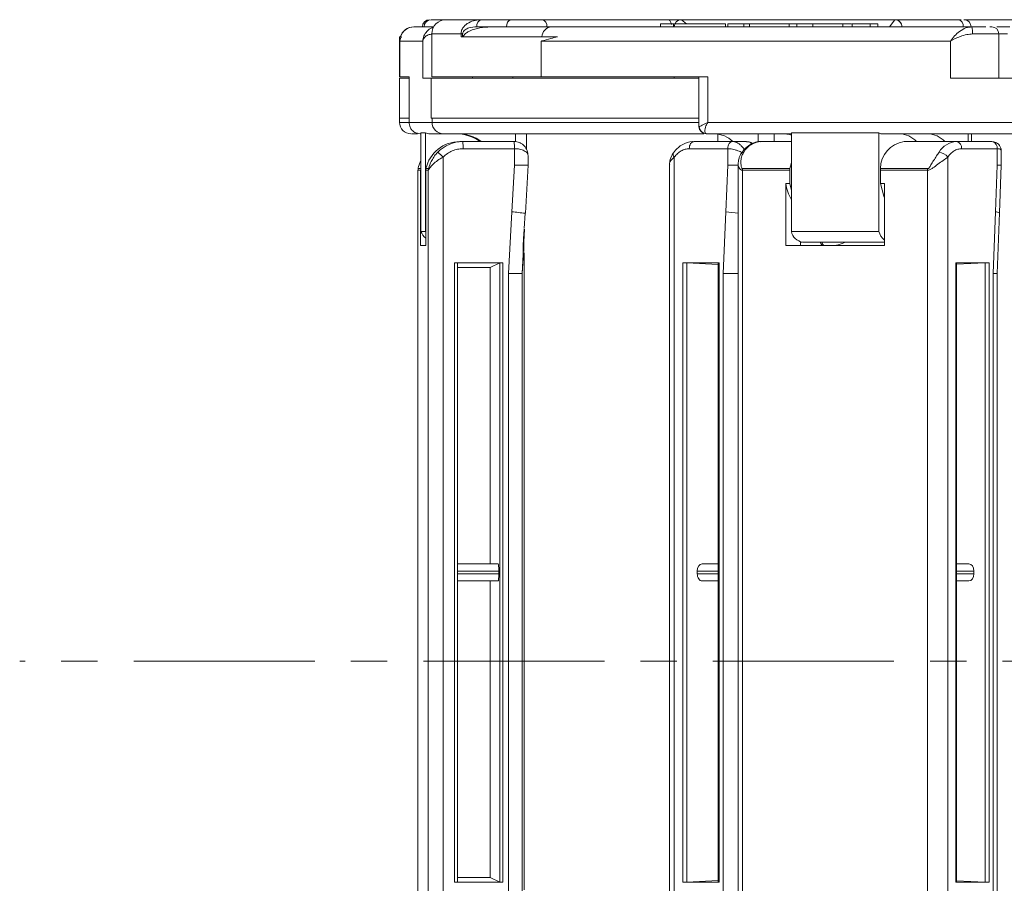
# Model space of a CAD drawing. Header units: millimetres. Extents: x 8853 to 11418, y 45 to 1005.
# Tile 5 of 256: x 9224 to 9293, y 294 to 354. Entities that reach past the tile are written whole.
import ezdxf

# ---------------------------------------------------------------- set-up
doc = ezdxf.new("R2010")
doc.units = ezdxf.units.MM
doc.linetypes.add('CENTERX2', pattern=[20.32, 12.7, -2.54, 2.54, -2.54])

msp = doc.modelspace()

# ---------------------------------------------------------------- linework, layer by layer
at = {"color": 7, "linetype": 'Continuous', "lineweight": 15}
for p, q in [((9258.118, 354.171), (9256.03, 354.171)), ((9269.13, 354.171), (9260.239, 354.171)), ((9268.561, 353.871), (9268.561, 353.671)), ((9270.027, 354.171), (9269.085, 354.171)), ((9269.492, 353.671), (9269.492, 353.871)), ((9270.031, 354.171), (9285.019, 354.171)), ((9270.035, 354.163), (9285.022, 354.163)), ((9270.385, 353.871), (9270.035, 354.163)), ((9273.138, 353.671), (9273.138, 353.871)), ((9273.303, 353.671), (9273.303, 353.871)), ((9274.427, 353.871), (9273.303, 353.871)), ((9274.427, 353.671), (9274.427, 353.871)), ((9274.826, 353.871), (9274.427, 353.871)), ((9274.826, 353.671), (9274.826, 353.871)), ((9277.59, 353.871), (9274.826, 353.871)), ((9277.59, 353.671), (9277.59, 353.871)), ((9278.13, 353.871), (9277.59, 353.871)), ((9278.13, 353.671), (9278.13, 353.871)), ((9279.254, 353.871), (9278.13, 353.871)), ((9279.254, 353.671), (9279.254, 353.871)), ((9281.373, 353.871), (9279.254, 353.871)), ((9281.373, 353.871), (9281.373, 353.671)), ((9282.023, 353.671), (9282.023, 353.871)), ((9282.023, 353.871), (9283.292, 353.871)), ((9283.292, 353.671), (9283.292, 353.871)), ((9283.831, 353.671), (9283.831, 353.871)), ((9285.022, 354.163), (9284.644, 353.671)), ((9289.453, 354.171), (9285.019, 354.171)), ((9289.674, 354.171), (9289.453, 354.171)), ((9293.742, 354.171), (9289.849, 354.171)), ((9252.661, 353.671), (9251.285, 353.671)), ((9252.527, 353.171), (9252.527, 350.171)), ((9254.578, 353.171), (9252.527, 353.171)), ((9254.578, 352.971), (9254.578, 353.171)), ((9254.578, 353.171), (9254.69, 353.171)), ((9254.69, 352.971), (9254.69, 353.171)), ((9255.684, 353.671), (9256.807, 353.671)), ((9290.425, 353.671), (9260.903, 353.671)), ((9285.527, 353.671), (9285.527, 353.675)), ((9292.311, 353.171), (9290.463, 353.171)), ((9292.16, 353.671), (9293.073, 353.671)), ((9292.311, 350.071), (9292.311, 353.171)), ((9292.311, 353.171), (9292.917, 353.171)), ((9250.265, 352.971), (9250.265, 350.171)), ((9250.393, 352.971), (9250.265, 352.971)), ((9250.286, 350.171), (9250.286, 352.671)), ((9250.286, 352.671), (9251.894, 352.671)), ((9251.894, 352.671), (9251.894, 350.071)), ((9261.336, 352.971), (9254.578, 352.971)), ((9260.21, 350.171), (9260.21, 352.671)), ((9260.21, 352.671), (9288.926, 352.671)), ((9288.926, 352.671), (9288.926, 350.071)), ((9250.25, 350.071), (9250.25, 347.271)), ((9250.938, 350.071), (9250.25, 350.071)), ((9250.265, 350.171), (9250.286, 350.171)), ((9250.286, 350.171), (9250.939, 350.171)), ((9250.938, 350.171), (9250.938, 346.946)), ((9250.939, 346.971), (9250.939, 350.171)), ((9251.894, 350.071), (9252.479, 350.071)), ((9252.479, 350.071), (9252.479, 347.271)), ((9271.269, 350.071), (9252.479, 350.071)), ((9252.527, 350.171), (9260.21, 350.171)), ((9255.389, 350.071), (9255.389, 350.171)), ((9258.212, 350.171), (9258.212, 350.071)), ((9260.21, 350.171), (9271.884, 350.171)), ((9269.527, 350.171), (9269.527, 350.071)), ((9271.269, 350.171), (9271.269, 346.671)), ((9271.884, 346.971), (9271.884, 350.171)), ((9288.926, 350.071), (9299.473, 350.071)), ((9250.25, 347.271), (9250.938, 347.271)), ((9250.265, 347.271), (9250.265, 346.971)), ((9250.938, 346.971), (9250.265, 346.971)), ((9252.547, 346.971), (9250.939, 346.971)), ((9252.479, 347.271), (9271.269, 347.271)), ((9252.547, 347.271), (9252.547, 346.971)), ((9271.269, 346.971), (9252.547, 346.971)), ((9300.6, 346.971), (9271.884, 346.971)), ((9251.52, 346.209), (9251.702, 346.171)), ((9251.748, 346.171), (9251.702, 346.171)), ((9251.748, 346.23), (9252.092, 346.23)), ((9251.748, 339.321), (9251.748, 346.23)), ((9252.092, 346.23), (9252.092, 339.321)), ((9253.347, 346.171), (9252.391, 346.171)), ((9258.398, 345.612), (9258.398, 346.171)), ((9259.165, 345.068), (9259.165, 346.171)), ((9271.295, 346.671), (9271.269, 346.671)), ((9277.756, 346.171), (9271.789, 346.171)), ((9272.605, 346.152), (9272.605, 345.621)), ((9275.423, 345.579), (9275.423, 346.171)), ((9276.553, 345.621), (9276.553, 346.171)), ((9277.756, 346.23), (9283.887, 346.23)), ((9277.756, 339.321), (9277.756, 346.23)), ((9283.887, 346.23), (9283.887, 339.321)), ((9301.154, 346.171), (9284.095, 346.171)), ((9290.165, 345.621), (9290.165, 346.171)), ((9290.388, 345.621), (9290.388, 346.171)), ((9254.641, 345.621), (9254.496, 345.621)), ((9254.702, 345.621), (9254.641, 345.621)), ((9258.299, 345.621), (9254.702, 345.621)), ((9273.616, 345.621), (9270.921, 345.621)), ((9274.611, 345.621), (9273.616, 345.621)), ((9276.714, 345.621), (9275.632, 345.621)), ((9277.756, 345.621), (9276.714, 345.621)), ((9288.254, 345.621), (9285.657, 345.621)), ((9289.336, 345.621), (9288.254, 345.621)), ((9291.829, 345.621), (9289.336, 345.621)), ((9291.829, 345.621), (9291.895, 345.613)), ((9258.319, 345.121), (9254.722, 345.121)), ((9258.319, 345.121), (9258.319, 343.956)), ((9273.285, 345.121), (9270.589, 345.121)), ((9273.285, 345.121), (9273.285, 343.956)), ((9292.19, 345.121), (9289.696, 345.121)), ((9292.19, 345.121), (9292.19, 343.956)), ((9292.469, 343.956), (9292.469, 345.123)), ((9253.323, 344.529), (9253.323, 271.171)), ((9259.279, 343.956), (9259.279, 344.641)), ((9269.541, 344.529), (9269.541, 271.171)), ((9274.023, 344.039), (9274.023, 271.171)), ((9277.657, 343.723), (9277.756, 344.155)), ((9288.727, 344.529), (9288.727, 271.171)), ((9251.556, 343.615), (9251.556, 291.019)), ((9251.742, 343.61), (9251.556, 343.61)), ((9251.556, 343.61), (9251.556, 291.019)), ((9251.748, 343.723), (9251.569, 343.723)), ((9251.742, 343.61), (9251.742, 342.679)), ((9252.283, 343.61), (9252.098, 343.61)), ((9252.098, 342.679), (9252.098, 343.61)), ((9252.296, 343.723), (9252.11, 343.723)), ((9252.283, 271.171), (9252.283, 343.61)), ((9258.144, 340.696), (9258.319, 343.956)), ((9258.319, 343.956), (9259.279, 343.956)), ((9259.097, 340.589), (9259.278, 343.956)), ((9269.204, 343.982), (9269.204, 271.171)), ((9273.153, 340.696), (9273.285, 343.956)), ((9273.285, 343.956), (9274.023, 343.956)), ((9274.33, 343.61), (9274.33, 271.171)), ((9277.648, 343.61), (9274.33, 343.61)), ((9277.657, 343.723), (9274.339, 343.723)), ((9277.648, 343.61), (9277.648, 342.679)), ((9287.313, 343.61), (9283.995, 343.61)), ((9283.995, 342.679), (9283.995, 343.61)), ((9287.322, 343.723), (9284.004, 343.723)), ((9287.313, 271.171), (9287.313, 343.61)), ((9292.068, 340.696), (9292.19, 343.956)), ((9292.19, 343.956), (9292.469, 343.956)), ((9292.344, 340.622), (9292.469, 343.956)), ((9251.742, 342.679), (9251.726, 342.679)), ((9251.726, 338.321), (9251.726, 342.679)), ((9251.748, 342.581), (9251.726, 342.679)), ((9252.098, 342.679), (9252.114, 342.606)), ((9252.114, 342.679), (9252.098, 342.679)), ((9252.114, 342.679), (9252.114, 338.321)), ((9277.648, 342.679), (9277.359, 342.679)), ((9277.359, 338.321), (9277.359, 342.679)), ((9277.756, 342.188), (9277.648, 342.679)), ((9284.283, 342.679), (9283.995, 342.679)), ((9284.283, 342.679), (9284.283, 338.321)), ((9257.91, 336.372), (9258.144, 340.696)), ((9258.998, 339.533), (9259.083, 340.591)), ((9272.978, 336.372), (9273.153, 340.696)), ((9291.907, 336.372), (9292.068, 340.696)), ((9292.185, 336.372), (9292.344, 340.622)), ((9252.092, 339.321), (9251.748, 339.321)), ((9252.114, 339.273), (9252.092, 339.321)), ((9258.869, 336.372), (9259.037, 339.473)), ((9259.005, 339.482), (9258.957, 338.799)), ((9258.988, 339.238), (9258.988, 337.909)), ((9258.994, 339.483), (9258.993, 339.479)), ((9283.887, 339.321), (9277.756, 339.321)), ((9278.398, 338.571), (9278.398, 338.589)), ((9278.398, 338.321), (9278.398, 338.571)), ((9278.398, 338.571), (9278.513, 338.571)), ((9278.55, 338.57), (9284.283, 338.57)), ((9252.114, 338.321), (9251.726, 338.321)), ((9258.96, 337.821), (9258.869, 336.372)), ((9258.952, 337.819), (9258.96, 337.821)), ((9258.996, 337.821), (9258.96, 337.821)), ((9258.996, 293.138), (9258.996, 337.821)), ((9284.283, 338.321), (9277.359, 338.321)), ((9254.129, 337.121), (9257.513, 337.121)), ((9254.129, 293.671), (9254.129, 337.121)), ((9254.321, 293.678), (9254.321, 337.115)), ((9257.305, 337.115), (9256.623, 336.798)), ((9257.305, 337.115), (9257.305, 293.678)), ((9257.513, 337.121), (9257.513, 293.671)), ((9270.145, 337.121), (9272.68, 337.121)), ((9270.145, 293.671), (9270.145, 337.121)), ((9272.613, 337.004), (9270.423, 337.115)), ((9270.423, 293.678), (9270.423, 337.115)), ((9272.613, 337.119), (9272.613, 293.674)), ((9272.68, 337.121), (9272.68, 293.671)), ((9289.285, 337.121), (9291.631, 337.121)), ((9289.285, 293.671), (9289.285, 337.121)), ((9289.341, 293.673), (9289.341, 337.119)), ((9291.353, 337.115), (9289.341, 337.02)), ((9291.353, 337.115), (9291.353, 293.678)), ((9291.631, 337.121), (9291.631, 293.671)), ((9256.623, 336.798), (9254.321, 336.798)), ((9256.623, 315.996), (9256.623, 336.798)), ((9257.91, 286.82), (9257.91, 336.372)), ((9257.91, 336.372), (9258.869, 336.372)), ((9258.869, 286.82), (9258.869, 336.372)), ((9272.978, 286.82), (9272.978, 336.372)), ((9272.978, 336.372), (9274.023, 336.372)), ((9291.907, 286.82), (9291.907, 336.372)), ((9291.907, 336.372), (9292.185, 336.372)), ((9292.185, 286.82), (9292.185, 336.372)), ((9257.188, 315.996), (9254.321, 315.996)), ((9272.613, 315.996), (9271.496, 315.996)), ((9290.193, 315.996), (9289.341, 315.996)), ((9254.321, 315.496), (9257.226, 315.496)), ((9257.226, 315.296), (9254.321, 315.296)), ((9257.226, 315.296), (9257.226, 315.496)), ((9271.151, 315.496), (9271.151, 315.296)), ((9271.151, 315.496), (9272.613, 315.496)), ((9272.613, 315.296), (9271.151, 315.296)), ((9289.341, 315.496), (9290.565, 315.496)), ((9290.565, 315.296), (9289.341, 315.296)), ((9290.565, 315.296), (9290.565, 315.496)), ((9254.321, 314.796), (9257.188, 314.796)), ((9256.623, 293.994), (9256.623, 314.796)), ((9271.496, 314.796), (9272.613, 314.796)), ((9289.341, 314.796), (9290.193, 314.796)), ((9257.513, 293.671), (9254.129, 293.671)), ((9254.321, 293.994), (9256.623, 293.994)), ((9256.623, 293.994), (9257.305, 293.678)), ((9272.68, 293.671), (9270.145, 293.671)), ((9270.423, 293.678), (9272.613, 293.789)), ((9291.631, 293.671), (9289.285, 293.671)), ((9289.341, 293.772), (9291.353, 293.678))]:
    msp.add_line(p, q, dxfattribs=at)
at = {"color": 1, "linetype": 'CENTERX2', "lineweight": 13}
msp.add_line((9894.553, 309.171), (9223.614, 309.171), dxfattribs=at)
at = {"color": 7, "linetype": 'Continuous', "lineweight": 15, "flags": 128}
for points in [[(9277.756, 346.073), (9277.633, 346.114), (9277.227, 346.171)], [(9270.589, 345.121), (9270.596, 345.219), (9270.615, 345.313), (9270.645, 345.399), (9270.687, 345.475), (9270.737, 345.537), (9270.794, 345.583), (9270.856, 345.612), (9270.921, 345.621)], [(9273.616, 345.621), (9273.551, 345.612), (9273.489, 345.583), (9273.432, 345.537), (9273.382, 345.475), (9273.34, 345.399), (9273.31, 345.313), (9273.291, 345.219), (9273.285, 345.121)], [(9283.995, 342.679), (9284.25, 341.803), (9284.283, 341.733)]]:
    msp.add_lwpolyline(points, dxfattribs=at)
at = {"color": 7, "linetype": 'Continuous', "lineweight": 15}
for centre, radius, start, end in [((9252.369, 353.671), 0.5, 90.02339, 180.02337), ((9252.485, 353.671), 0.5, 90.02339, 180.02337), ((9253.527, 353.171), 1, 90, 180), ((9256.124, 353.736), 0.445, 102.17838, 188.40243), ((9258.212, 353.736), 0.445, 102.17838, 188.40243), ((9260.156, 353.731), 0.448, 352.30322, 79.29842), ((9270.027, 353.671), 0.5, 90, 180), ((9270.031, 353.671), 0.5, 90.01676, 180.01675), ((9270.023, 354.163), 0.0115, 359.45825, 47.5164), ((9285.011, 354.163), 0.0115, 359.45825, 47.5164), ((9285.018, 353.672), 0.5, 359.96891, 89.96887), ((9289.37, 353.731), 0.448, 352.30322, 79.29842), ((9289.871, 353.671), 0.5, 0, 90), ((9251.265, 352.671), 1, 90, 162.5424), ((9251.285, 352.672), 0.999, 90.01429, 162.57272), ((9261.017, 352.901), 0.779, 98.4686, 174.83363), ((9288.785, 353.296), 1.682, 355.76301, 12.90608), ((9291.811, 353.171), 0.5, 0, 90), ((9251.065, 346.971), 0.8, 180, 270), ((9253.347, 346.971), 0.8, 179.97663, 269.97661), ((9252.391, 346.97), 0.799, 247.95866, 269.99949), ((9254.19, 343.175), 2.996, 54.72821, 89.99729), ((9254.301, 343.175), 2.996, 54.72835, 89.99715), ((9271.769, 346.671), 0.5, 180, 270), ((9271.792, 346.668), 0.497, 179.62448, 269.61949), ((9272.301, 344.244), 1.928, 45.58426, 88.42873), ((9284.098, 346.582), 0.411, 239.07535, 269.54048), ((9285.274, 344.441), 1.731, 42.96377, 87.76226), ((9287.257, 344.441), 1.731, 42.96394, 87.76209), ((9254.496, 343.173), 2.448, 90.01369, 167.02906), ((9254.702, 343.174), 2.447, 90.00427, 135.91469), ((9251.612, 345.246), 3.113, 357.70225, 6.92326), ((9255.209, 345.246), 3.113, 357.70225, 6.92326), ((9275.716, 344.115), 1.509, 93.18902, 149.66891), ((9274.6, 345.001), 0.62, 49.23749, 89.06997), ((9285.926, 343.718), 1.923, 98.04498, 179.85222), ((9289.42, 344.115), 1.509, 93.18902, 149.66891), ((9289.253, 345.181), 0.448, 352.30322, 79.29842), ((9291.72, 345.174), 0.473, 353.65868, 68.19298), ((9249.795, 341.069), 4.941, 44.44417, 50.41246), ((9269.75, 344.743), 0.299, 168.20747, 225.74096), ((9269.559, 344.757), 0.112, 119.46033, 155.04161), ((9274.392, 344.693), 0.185, 83.40449, 141.68497), ((9288.038, 344.031), 0.85, 35.87783, 84.64803), ((9252.057, 343.61), 0.5, 167.00759, 180.00011), ((9252.243, 343.61), 0.5, 171.0764, 180.00004), ((9252.598, 343.61), 0.5, 167.00759, 180.00011), ((9252.784, 343.61), 0.5, 167.00759, 180.00011), ((9275.043, 343.61), 0.713, 170.9491, 180.02396), ((9278.361, 343.61), 0.713, 170.9491, 180.02396), ((9284.708, 343.61), 0.713, 170.9491, 180.02396), ((9288.026, 343.61), 0.713, 170.9491, 180.02396), ((9280.248, 343.046), 2.912, 187.23661, 211.15), ((9250.807, 270.818), 70.262, 83.23537, 84.00644), ((9274.775, 352.58), 11.994, 262.23087, 266.40711), ((9292.064, 340.133), 0.563, 60.0911, 89.50867), ((9252.894, 339.82), 1.25, 203.4999, 231.34599), ((9278.661, 339.482), 0.919, 190.08884, 263.08135), ((9285.023, 339.623), 1.176, 194.88849, 231.02514), ((9280.481, 340.791), 2.47, 270.42503, 295.94287)]:
    msp.add_arc(centre, radius, start, end, dxfattribs=at)
for centre, major_axis, ratio, start_param, end_param in [((9254.121, 337.114), (0.2, 0), 0.034892, 6.277645, 7.813534), ((9257.505, 337.114), (0.2, 0), 0.034892, 1.530349, 3.066239), ((9270.278, 337.114), (0.2, -0.005), 0.026129, 0.760313, 2.296203), ((9272.813, 337.114), (0.2, -0.005), 0.026129, 2.296203, 3.142198), ((9289.141, 337.114), (0.2, 0.005), 0.024174, 6.282576, 7.047775), ((9291.487, 337.114), (0.2, 0.005), 0.024174, 0.76459, 2.30048), ((9257.188, 315.496), (0, 0.5), 0.075279, 4.712389, 6.283185), ((9271.496, 315.496), (0, 0.5), 0.689129, 0, 1.570796), ((9290.193, 315.496), (0, 0.5), 0.745433, 4.712389, 6.283185), ((9257.188, 315.296), (0, 0.5), 0.075279, 3.141593, 4.712389), ((9271.496, 315.296), (0, 0.5), 0.689129, 1.570796, 3.141593), ((9290.193, 315.296), (0, 0.5), 0.745433, 3.141593, 4.712389), ((9254.121, 293.678), (0.2, 0), 0.034892, 4.752836, 6.288726), ((9257.505, 293.678), (0.2, 0), 0.034892, 3.216947, 4.752836), ((9270.278, 293.678), (0.2, 0.005), 0.026129, 3.986983, 5.522872), ((9272.813, 293.678), (0.2, 0.005), 0.026129, 3.140987, 3.986983), ((9289.141, 293.678), (0.2, -0.005), 0.024174, 5.518595, 6.283795), ((9291.487, 293.678), (0.2, -0.005), 0.024174, 3.982706, 5.518595)]:
    msp.add_ellipse(centre, major_axis=major_axis, ratio=ratio, start_param=start_param, end_param=end_param, dxfattribs=at)
for points, knots in [([(9254.045, 354.171), (9253.855, 354.171), (9253.563, 354.171), (9253.206, 354.171), (9252.96, 354.171), (9252.757, 354.171), (9252.556, 354.171), (9252.513, 354.171), (9252.485, 354.171)], [0, 0, 0, 0, 0.239443, 0.369607, 0.5, 0.630164, 0.760557, 1, 1, 1, 1]), ([(9256.03, 354.171), (9255.549, 354.171), (9254.57, 354.171), (9253.789, 354.171), (9253.436, 354.171), (9253.534, 354.171), (9253.537, 354.171)], [0, 0, 0, 0, 0.318844, 0.649165, 0.987605, 1, 1, 1, 1]), ([(9254.578, 353.171), (9254.587, 353.255), (9254.605, 353.431), (9254.738, 353.651), (9254.914, 353.831), (9255.185, 354.008), (9255.565, 354.145), (9255.875, 354.162), (9256.03, 354.171)], [0, 0, 0, 0, 0.11927, 0.249959, 0.367023, 0.500768, 0.749998, 1, 1, 1, 1]), ([(9260.239, 354.171), (9260.094, 354.171), (9259.87, 354.171), (9259.493, 354.171), (9259.188, 354.171), (9258.881, 354.171), (9258.5, 354.171), (9258.268, 354.171), (9258.118, 354.171)], [0, 0, 0, 0, 0.2394429, 0.3696073, 0.4999999, 0.6301644, 0.7605571, 1, 1, 1, 1]), ([(9269.492, 353.871), (9269.397, 353.871), (9269.066, 353.871), (9268.703, 353.871), (9268.526, 353.871), (9268.566, 353.871), (9268.568, 353.871)], [0, 0, 0, 0, 0.185928, 0.653732, 0.98073, 1, 1, 1, 1]), ([(9269.333, 353.842), (9269.324, 353.886), (9269.305, 353.979), (9269.254, 354.086), (9269.193, 354.159), (9269.151, 354.167), (9269.13, 354.171)], [0, 0, 0, 0, 0.224697, 0.479388, 0.749966, 1, 1, 1, 1]), ([(9273.138, 353.871), (9273.043, 353.871), (9272.756, 353.871), (9272.211, 353.871), (9271.475, 353.871), (9270.751, 353.871), (9270.066, 353.871), (9269.69, 353.871), (9269.492, 353.871)], [0, 0, 0, 0, 0.096905, 0.2925, 0.46579, 0.639193, 0.810645, 1, 1, 1, 1]), ([(9281.373, 353.871), (9281.469, 353.871), (9281.609, 353.871), (9281.817, 353.871), (9281.927, 353.871), (9281.977, 353.871), (9281.978, 353.871)], [0, 0, 0, 0, 0.542234, 0.798154, 0.994647, 1, 1, 1, 1]), ([(9283.829, 353.871), (9283.811, 353.871), (9283.767, 353.871), (9283.519, 353.871), (9283.331, 353.871), (9283.292, 353.871)], [0, 0, 0, 0, 0.3542674, 0.862185, 1, 1, 1, 1]), ([(9285.518, 353.671), (9285.516, 353.712), (9285.511, 353.788), (9285.464, 353.909), (9285.392, 354.01), (9285.298, 354.085), (9285.183, 354.146), (9285.086, 354.156), (9285.022, 354.163)], [0, 0, 0, 0, 0.158364, 0.294648, 0.500171, 0.631321, 0.75836, 1, 1, 1, 1]), ([(9251.894, 352.671), (9251.911, 352.794), (9251.945, 353.04), (9252.173, 353.363), (9252.422, 353.576), (9252.61, 353.607), (9252.646, 353.613)], [0, 0, 0, 0, 0.303571, 0.60563, 0.924081, 1, 1, 1, 1]), ([(9252.62, 353.171), (9252.522, 353.161), (9252.307, 353.14), (9252, 352.968), (9251.935, 352.788), (9251.894, 352.671)], [0, 0, 0, 0, 0.2270668, 0.5015953, 1, 1, 1, 1]), ([(9254.69, 353.171), (9254.691, 353.186), (9254.693, 353.217), (9254.709, 353.279), (9254.76, 353.373), (9254.901, 353.501), (9255.215, 353.643), (9255.497, 353.66), (9255.684, 353.671)], [0, 0, 0, 0, 0.028897, 0.058793, 0.126407, 0.25128, 0.501564, 1, 1, 1, 1]), ([(9256.807, 353.671), (9256.567, 353.664), (9256.082, 353.65), (9255.53, 353.53), (9255.162, 353.37), (9254.982, 353.262), (9254.824, 353.136), (9254.745, 353.027), (9254.705, 352.971)], [0, 0, 0, 0, 0.326733, 0.658002, 0.753357, 0.849627, 0.923603, 1, 1, 1, 1]), ([(9288.926, 352.671), (9289.011, 352.794), (9289.182, 353.039), (9289.552, 353.369), (9289.979, 353.619), (9290.282, 353.654), (9290.425, 353.671)], [0, 0, 0, 0, 0.251519, 0.501784, 0.765632, 1, 1, 1, 1]), ([(9290.463, 353.171), (9290.33, 353.161), (9290.035, 353.14), (9289.476, 352.968), (9289.142, 352.788), (9288.926, 352.671)], [0, 0, 0, 0, 0.227067, 0.501595, 1, 1, 1, 1]), ([(9291.81, 353.671), (9291.808, 353.671), (9291.803, 353.671), (9291.748, 353.671), (9291.687, 353.671), (9291.673, 353.671)], [0, 0, 0, 0, 0.435077, 0.869768, 1, 1, 1, 1]), ([(9250.286, 352.671), (9250.286, 352.673), (9250.298, 352.734), (9250.327, 352.835), (9250.374, 352.931), (9250.393, 352.971)], [0, 0, 0, 0, 0.02044, 0.595757, 1, 1, 1, 1]), ([(9260.21, 352.671), (9260.217, 352.673), (9260.435, 352.734), (9260.805, 352.835), (9261.181, 352.931), (9261.336, 352.971)], [0, 0, 0, 0, 0.02044, 0.595757, 1, 1, 1, 1]), ([(9250.939, 346.971), (9250.95, 346.855), (9250.967, 346.655), (9251.14, 346.4), (9251.324, 346.24), (9251.48, 346.215), (9251.52, 346.209)], [0, 0, 0, 0, 0.341283, 0.583827, 0.892174, 1, 1, 1, 1]), ([(9271.295, 346.671), (9271.318, 346.678), (9271.365, 346.691), (9271.538, 346.797), (9271.745, 346.902), (9271.884, 346.971)], [0, 0, 0, 0, 0.2506839, 0.5004386, 1, 1, 1, 1]), ([(9271.884, 346.971), (9271.824, 346.855), (9271.721, 346.656), (9271.67, 346.398), (9271.689, 346.212), (9271.757, 346.184), (9271.789, 346.171)], [0, 0, 0, 0, 0.29279, 0.50087, 0.765403, 1, 1, 1, 1]), ([(9251.527, 346.171), (9251.332, 346.171), (9251.026, 346.171), (9251.133, 346.171), (9251.172, 346.171)], [0, 0, 0, 0, 0.63658, 1, 1, 1, 1]), ([(9271.614, 346.171), (9270.914, 346.171), (9269.416, 346.171), (9267.257, 346.171), (9264.342, 346.171), (9261.003, 346.171), (9258.247, 346.171), (9256.469, 346.171), (9255.034, 346.171), (9253.768, 346.171), (9253.484, 346.171), (9253.347, 346.171)], [0, 0, 0, 0, 0.069032, 0.147875, 0.226734, 0.387576, 0.548418, 0.62726, 0.70612, 0.857333, 1, 1, 1, 1]), ([(9258.299, 345.621), (9258.361, 345.618), (9258.489, 345.611), (9258.675, 345.553), (9258.851, 345.461), (9259.059, 345.287), (9259.244, 345.003), (9259.267, 344.746), (9259.278, 344.621)], [0, 0, 0, 0, 0.113494, 0.231255, 0.354213, 0.483186, 0.748259, 1, 1, 1, 1]), ([(9270.884, 345.608), (9270.86, 345.612), (9270.592, 345.651), (9270.12, 345.439), (9269.681, 345.122), (9269.517, 344.871), (9269.478, 344.811)], [0, 0, 0, 0, 0.044835, 0.497984, 0.880478, 1, 1, 1, 1]), ([(9273.616, 345.621), (9273.664, 345.618), (9273.763, 345.611), (9273.922, 345.554), (9274.085, 345.461), (9274.297, 345.294), (9274.421, 345.124), (9274.502, 345.013)], [0, 0, 0, 0, 0.155473, 0.316791, 0.485228, 0.661905, 1, 1, 1, 1]), ([(9275.61, 345.612), (9275.595, 345.615), (9275.354, 345.656), (9274.914, 345.462), (9274.481, 345.147), (9274.31, 344.878), (9274.257, 344.796)], [0, 0, 0, 0, 0.029093, 0.459458, 0.834934, 1, 1, 1, 1]), ([(9275.057, 345.472), (9275.033, 345.491), (9274.937, 345.568), (9274.777, 345.623), (9274.648, 345.611), (9274.612, 345.608)], [0, 0, 0, 0, 0.188383, 0.773542, 1, 1, 1, 1]), ([(9292.465, 345.011), (9292.461, 345.059), (9292.453, 345.176), (9292.376, 345.334), (9292.265, 345.455), (9292.156, 345.533), (9292.031, 345.59), (9291.94, 345.605), (9291.895, 345.613)], [0, 0, 0, 0, 0.180528, 0.434854, 0.574716, 0.718659, 0.862065, 1, 1, 1, 1]), ([(9252.944, 344.877), (9252.867, 344.79), (9252.703, 344.607), (9252.515, 344.299), (9252.389, 344.017), (9252.327, 343.823), (9252.304, 343.745), (9252.298, 343.725), (9252.297, 343.723), (9252.296, 343.723)], [0, 0, 0, 0, 0.236134, 0.499964, 0.748918, 0.909339, 0.961155, 0.981679, 1, 1, 1, 1]), ([(9253.323, 344.529), (9253.419, 344.617), (9253.61, 344.794), (9253.958, 344.977), (9254.332, 345.099), (9254.592, 345.114), (9254.722, 345.121)], [0, 0, 0, 0, 0.250088, 0.500004, 0.750088, 1, 1, 1, 1]), ([(9258.319, 345.121), (9258.382, 345.119), (9258.509, 345.116), (9258.694, 345.087), (9258.868, 345.041), (9259.072, 344.954), (9259.252, 344.812), (9259.269, 344.684), (9259.278, 344.621)], [0, 0, 0, 0, 0.113502, 0.231265, 0.354221, 0.483186, 0.74826, 1, 1, 1, 1]), ([(9269.457, 344.804), (9269.377, 344.662), (9269.229, 344.401), (9269.212, 344.112), (9269.204, 343.98)], [0, 0, 0, 0, 0.542439, 1, 1, 1, 1]), ([(9269.541, 344.529), (9269.613, 344.617), (9269.757, 344.794), (9270.017, 344.977), (9270.297, 345.099), (9270.492, 345.114), (9270.589, 345.121)], [0, 0, 0, 0, 0.250088, 0.500004, 0.750088, 1, 1, 1, 1]), ([(9273.285, 345.121), (9273.334, 345.119), (9273.434, 345.116), (9273.613, 345.087), (9273.807, 345.04), (9274.046, 344.967), (9274.202, 344.894), (9274.295, 344.851)], [0, 0, 0, 0, 0.167536, 0.341362, 0.522852, 0.713213, 1, 1, 1, 1]), ([(9274.248, 344.808), (9274.207, 344.739), (9274.129, 344.607), (9274.043, 344.338), (9274.031, 344.157), (9274.023, 344.039)], [0, 0, 0, 0, 0.273513, 0.528026, 1, 1, 1, 1]), ([(9274.339, 343.723), (9274.333, 343.723), (9274.319, 343.725), (9274.293, 343.745), (9274.247, 343.823), (9274.208, 344.017), (9274.206, 344.299), (9274.262, 344.607), (9274.365, 344.79), (9274.414, 344.877)], [0, 0, 0, 0, 0.0183254, 0.0388532, 0.0906769, 0.251124, 0.5000644, 0.763891, 1, 1, 1, 1]), ([(9288.117, 344.877), (9288.059, 344.79), (9287.935, 344.607), (9287.737, 344.299), (9287.566, 344.017), (9287.448, 343.823), (9287.375, 343.745), (9287.342, 343.725), (9287.328, 343.723), (9287.322, 343.723)], [0, 0, 0, 0, 0.236134, 0.499964, 0.748918, 0.909339, 0.961155, 0.981679, 1, 1, 1, 1]), ([(9288.727, 344.529), (9288.793, 344.617), (9288.926, 344.794), (9289.167, 344.977), (9289.426, 345.099), (9289.606, 345.114), (9289.696, 345.121)], [0, 0, 0, 0, 0.250088, 0.500004, 0.750088, 1, 1, 1, 1]), ([(9292.19, 345.121), (9292.231, 345.119), (9292.315, 345.116), (9292.403, 345.086), (9292.459, 345.043), (9292.464, 345.001), (9292.467, 344.981)], [0, 0, 0, 0, 0.2412502, 0.4915579, 0.7529011, 1, 1, 1, 1]), ([(9251.569, 343.723), (9251.569, 343.723), (9251.569, 343.725), (9251.572, 343.745), (9251.588, 343.823), (9251.636, 344.005), (9251.707, 344.165), (9251.748, 344.257)], [0, 0, 0, 0, 0.038786, 0.082234, 0.19192, 0.53151, 1, 1, 1, 1]), ([(9253.323, 344.529), (9253.19, 344.454), (9252.922, 344.304), (9252.6, 344.036), (9252.408, 343.807), (9252.323, 343.671), (9252.292, 343.618), (9252.286, 343.613), (9252.283, 343.61)], [0, 0, 0, 0, 0.249113, 0.49906, 0.748903, 0.874019, 0.94039, 1, 1, 1, 1]), ([(9269.541, 344.529), (9269.455, 344.454), (9269.281, 344.305), (9269.191, 344.105), (9269.212, 344), (9269.215, 343.982)], [0, 0, 0, 0, 0.454052, 0.909626, 1, 1, 1, 1]), ([(9274.33, 343.61), (9274.305, 343.613), (9274.251, 343.618), (9274.164, 343.671), (9274.064, 343.806), (9273.998, 343.949), (9274.024, 344.037), (9274.024, 344.039)], [0, 0, 0, 0, 0.11825, 0.249992, 0.498259, 0.991262, 1, 1, 1, 1]), ([(9288.727, 344.529), (9288.623, 344.454), (9288.415, 344.304), (9288.038, 344.036), (9287.731, 343.807), (9287.518, 343.671), (9287.397, 343.618), (9287.34, 343.613), (9287.313, 343.61)], [0, 0, 0, 0, 0.249113, 0.49906, 0.748903, 0.874019, 0.94039, 1, 1, 1, 1]), ([(9258.957, 338.799), (9258.954, 338.734), (9258.949, 338.605), (9258.943, 338.419), (9258.939, 338.247), (9258.937, 338.049), (9258.941, 337.86), (9258.948, 337.833), (9258.952, 337.819)], [0, 0, 0, 0, 0.124797, 0.249551, 0.374097, 0.49889, 0.748352, 1, 1, 1, 1]), ([(9279.77, 338.57), (9279.785, 338.534), (9279.821, 338.449), (9279.913, 338.375), (9280.012, 338.329), (9280.073, 338.324), (9280.105, 338.321)], [0, 0, 0, 0, 0.240968, 0.563682, 0.767775, 1, 1, 1, 1]), ([(9280.026, 338.331), (9280.013, 338.344), (9279.987, 338.369), (9279.933, 338.439), (9279.904, 338.53), (9279.89, 338.57)], [0, 0, 0, 0, 0.350584, 0.707345, 1, 1, 1, 1])]:
    msp.add_open_spline(points, degree=3, knots=knots, dxfattribs=at)
for points in [[(9256.807, 353.671), (9257.4, 353.671), (9258.585, 353.671), (9260.13, 353.671), (9260.903, 353.671)], [(9291.393, 353.671), (9291.253, 353.671), (9290.972, 353.671), (9290.607, 353.671), (9290.425, 353.671)]]:
    msp.add_open_spline(points, degree=3, dxfattribs=at)

doc.saveas('drawing.dxf')
